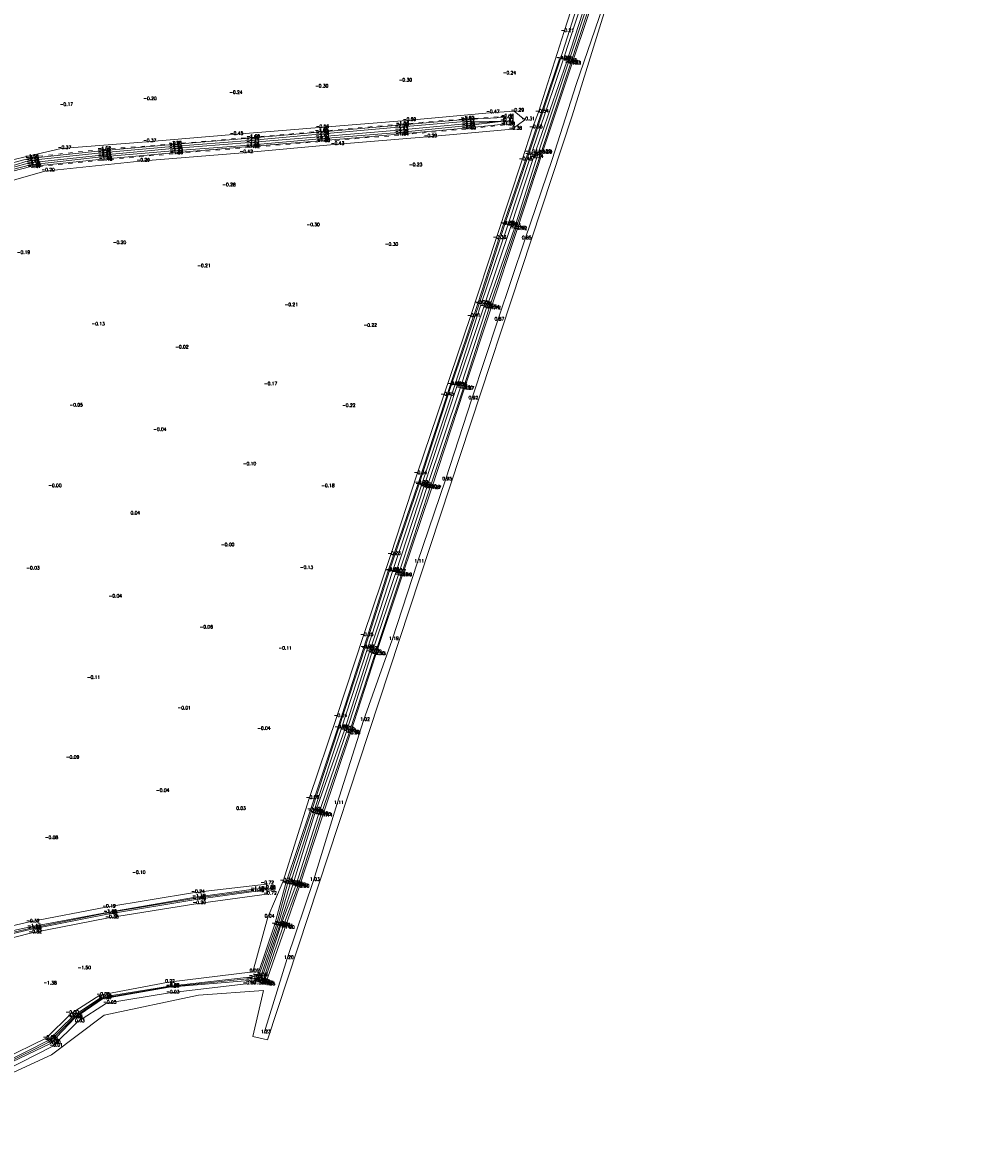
# Model space of a CAD drawing. Header units: metres. Extents: x 102665 to 103901, y 415762 to 419767.
# Tile 39 of 93: x 103369 to 103668, y 418172 to 418521. Entities that reach past the tile are written whole.
import ezdxf

# ---------------------------------------------------------------- set-up
doc = ezdxf.new("R2010")
doc.units = ezdxf.units.M
doc.header["$MEASUREMENT"] = 0
doc.linetypes.add('DGN Style 5', pattern=[3.099898, 1.328528, -1.77137])
for name, color, linetype, lineweight in [('DTM-Bodemsloot', 162, 'Continuous', 0), ('DTM-Hoogtecijfer', 7, 'Continuous', 0), ('DTM_27-12-2009_terrestrisch', 97, 'Continuous', 0), ('DTM_hoogtelijn', 251, 'DGN Style 5', 0), ('DTM_talud', 94, 'Continuous', 0)]:
    doc.layers.add(name, color=color, linetype=linetype, lineweight=lineweight)
doc.styles.get("Standard").update_dxf_attribs({"font": 'txt.shx'})

msp = doc.modelspace()

# ---------------------------------------------------------------- linework, layer by layer
at = {"layer": 'DTM-Bodemsloot'}
for points in [[(103441.8, 418223.33, -1.63), (103447.86, 418240.93, -1.61), (103451.26, 418253.61, -1.49), (103458.77, 418276.22, -1.39), (103467.21, 418302.1, -1.51), (103475.33, 418326.84, -1.44), (103482.97, 418350.97, -1.35), (103492.09, 418377.6, -1.32), (103502.27, 418408.72, -1.41), (103510.83, 418433.8, -1.41), (103518.83, 418458.53, -1.33), (103526.13, 418480.1, -1.34), (103536.09, 418509.83, -1.3), (103545.9, 418540.94, -1.06)], [(103442.36, 418223.08, -1.67), (103448.29, 418240.72, -1.68), (103452.17, 418253.67, -1.99), (103459.41, 418275.81, -2.09), (103468, 418301.73, -1.9), (103476.05, 418326.48, -1.92), (103483.88, 418350.65, -1.85), (103492.88, 418377.49, -1.81), (103503.25, 418408.57, -1.94), (103511.38, 418433.52, -1.78), (103519.74, 418458.23, -1.89), (103526.9, 418479.89, -1.81), (103536.93, 418509.58, -1.99), (103547.04, 418540.65, -1.87)], [(103442.82, 418222.89, -1.96), (103448.8, 418240.57, -1.71), (103452.9, 418253.34, -2.13), (103459.82, 418275.46, -2.24), (103469.03, 418301.39, -2.3), (103476.72, 418325.69, -2.3), (103484.93, 418350.35, -2.27), (103493.66, 418376.95, -2.24), (103504.01, 418408.41, -2.26), (103512.25, 418432.89, -2.28), (103520.68, 418457.85, -2.23), (103527.7, 418479.25, -2.24), (103538.08, 418509.08, -2.18), (103548.11, 418540.12, -2.27)], [(103443.4, 418222.62, -1.69), (103449.12, 418240.49, -1.73), (103453.83, 418253.09, -1.89), (103460.87, 418275.2, -1.99), (103469.64, 418300.92, -1.95), (103477.47, 418325.37, -2.02), (103485.69, 418349.45, -1.95), (103494.53, 418376.74, -2), (103504.98, 418407.59, -1.91), (103513.15, 418432.52, -2.07), (103521.72, 418457.02, -1.76), (103529.19, 418480.58, -2.5), (103538.48, 418508.52, -1.86), (103548.72, 418539.56, -1.85)], [(103443.85, 418222.55, -1.66), (103449.84, 418240.23, -1.62), (103454.54, 418252.78, -1.4), (103461.66, 418274.95, -1.63), (103470.45, 418300.5, -1.42), (103478.41, 418324.91, -1.5), (103486.52, 418349.25, -1.44), (103495.54, 418376.56, -1.36), (103505.86, 418407.37, -1.5), (103513.98, 418432.44, -1.54), (103522.23, 418457.03, -1.47), (103530.07, 418480.76, -1.52), (103539.17, 418508.31, -1.53), (103549.4, 418539.24, -1.43)], [(103444.36, 418222.24, -1.36), (103450.41, 418239.82, -1.2), (103454.95, 418252.62, -0.9), (103462.13, 418274.71, -1.14), (103470.76, 418300.28, -0.99), (103478.71, 418324.83, -1.15), (103486.88, 418349.31, -1.19), (103495.99, 418376.37, -1.07), (103506.17, 418407.23, -1.07), (103514.45, 418432.21, -1.12), (103522.61, 418456.87, -1.12), (103530.43, 418480.61, -1.09), (103539.58, 418508.22, -1.11), (103549.93, 418539.15, -0.84)], [(103347.8, 418471.35, -2.33), (103347.8, 418471.35, -2.33), (103351.74, 418471.99, -2.27), (103365.82, 418476.08, -2.25), (103371.18, 418477.54, -2.45), (103393.46, 418479.95, -2.36), (103415.54, 418482.01, -2.38), (103439.49, 418483.86, -2.42), (103461.07, 418485.62, -2.4), (103485.68, 418487.72, -2.42), (103506.45, 418489.65, -2.36), (103518.43, 418490.47, -2.37)], [(103348.32, 418472.07, -2.22), (103348.32, 418472.07, -2.22), (103351.57, 418472.62, -2.17), (103365.72, 418476.69, -2.26), (103371.04, 418478.31, -2.38), (103393.4, 418480.65, -2.34), (103415.55, 418482.62, -2.31), (103439.47, 418484.55, -2.27), (103461.11, 418486.46, -2.38), (103485.64, 418488.63, -2.25), (103506.31, 418490.43, -2.27), (103518.43, 418490.47, -2.37), (103506.44, 418489.08, -2.25), (103485.78, 418486.98, -2.22), (103461.21, 418485.05, -2.24), (103439.45, 418483.07, -2.22), (103415.68, 418481.32, -2.23), (103393.53, 418479.43, -2.24), (103371.44, 418476.96, -2.28), (103365.83, 418475.46, -2.15), (103351.87, 418471.62, -2.2), (103347.83, 418470.83, -2.21), (103347.83, 418470.83, -2.21)], [(103275.2, 418194.5, -1.21), (103276.22, 418193.4, -1.26), (103277.84, 418193.57, -1.27), (103280.04, 418194.33, -1.3), (103282.72, 418196.11, -1.31), (103295.95, 418204.74, -1.41), (103315.53, 418217.7, -1.49), (103329.54, 418225.78, -1.63), (103344.25, 418232.3, -1.62), (103356.64, 418236.43, -1.66), (103371.67, 418239.86, -1.56), (103395.25, 418244.69, -1.2), (103422.81, 418249.18, -1.57), (103440.81, 418251.57, -1.3)], [(103441.8, 418223.33, -1.63), (103441.52, 418223.89, -1.56), (103439.7, 418224.27, -1.35), (103414.56, 418221.64, -1.13), (103393.66, 418218.16, -1.37), (103385.01, 418212.29, -1.35), (103377.35, 418204.56, -1.33), (103363.33, 418197.65, -1.32), (103352.86, 418195.96, -1.29), (103338.35, 418195.48, -1.45), (103328.11, 418193.45, -1.36), (103319.42, 418188.7, -1.23), (103296.03, 418173.72, -1.21), (103294.07, 418172.37, -1.13)]]:
    msp.add_polyline3d(points, dxfattribs=at)
at = {"layer": 'DTM_27-12-2009_terrestrisch'}
msp.add_polyline3d([(103356.54, 418190.72, 0), (103377.92, 418200.51, 0), (103394.29, 418212.87, 0), (103423.6, 418219.04, 0), (103443.83, 418220.53, 0), (103440.56, 418206.23, 0), (103445.11, 418205.19, 0), (103539.74, 418492.21, 0), (103667.84, 418904.46, 0)], dxfattribs=at)
at = {"layer": 'DTM_hoogtelijn'}
msp.add_polyline3d([(103370.85, 418479.28, -1.56), (103393.32, 418481.71, -1.52), (103415.31, 418483.39, -1.55), (103439.6, 418485.47, -1.59), (103460.86, 418487.28, -1.65), (103485.96, 418489.57, -1.56), (103506.12, 418491.2, -1.63), (103518.68, 418491.93, -1.41), (103518.64, 418490.64, -1.41), (103518.83, 418489.36, -1.38), (103506.75, 418488.08, -1.55), (103485.89, 418486.16, -1.64), (103461.39, 418484.15, -1.59), (103439.58, 418482.36, -1.52), (103415.82, 418480.38, -1.59), (103393.73, 418478.4, -1.48), (103371.66, 418476.16, -1.67)], dxfattribs=at)
at = {"layer": 'DTM_talud'}
for points in [[(103590.44, 418655.38, 0.73), (103588.39, 418649.08, 0.71), (103580.72, 418624.46, 0.72), (103572.88, 418598.92, 0.74), (103565.19, 418575.06, 0.75), (103557.23, 418550.69, 0.84), (103549.23, 418525.98, 0.86), (103540.94, 418501.92, 0.83), (103533.51, 418478.66, 0.89), (103525.09, 418453.96, 0.85), (103516.61, 418428.7, 0.87), (103508.54, 418404.24, 0.92), (103500.37, 418379.08, 0.95), (103491.7, 418353.53, 1.11), (103483.84, 418329.48, 1.19), (103474.87, 418304.41, 1.02), (103466.77, 418278.57, 1.1), (103459.32, 418254.71, 1.03), (103451.21, 418230.45, 1.2), (103444.05, 418207.38, 1.23)], [(103362.76, 418199.14, -0.14), (103376.28, 418205.67, -0.08), (103384.08, 418213.42, 0), (103392.99, 418219.04, -0.08), (103414.29, 418223.07, 0.22), (103440.52, 418226.3, 0.05), (103445.21, 418243.31, 0.04), (103449.93, 418254.46, -0.35), (103458.02, 418280.17, -0.06), (103466.66, 418305.59, -0.24), (103474.88, 418330.74, -0.25), (103483.35, 418355.94, -0.23), (103491.6, 418381.03, -0.34), (103499.87, 418405.42, -0.45), (103508.14, 418429.87, -0.41), (103516.13, 418454.11, -0.36), (103524.24, 418478.48, -0.46), (103527.43, 418488.46, -0.55), (103529.32, 418493.29, -0.54), (103537.2, 418518.35, -0.21), (103545.29, 418543.54, -0.25)], [(103442.01, 418225.15, -1.58), (103447.32, 418241.11, -1.41), (103450.75, 418253.82, -0.89), (103458.41, 418276.59, -1.02), (103466.89, 418302.11, -0.99), (103475.02, 418327.02, -0.97), (103482.53, 418350.84, -0.86), (103491.87, 418378.02, -0.99), (103501.88, 418408.74, -0.91), (103510.46, 418433.93, -1.05), (103518.43, 418458.56, -0.92), (103526.03, 418480.86, -1.11), (103535.79, 418509.91, -1.04)], [(103355.05, 418476.04, -0.19), (103380.96, 418482, -0.37), (103407.45, 418484.14, -0.37), (103434.44, 418486.37, -0.45), (103461.09, 418488.5, -0.56), (103488.15, 418490.73, -0.59), (103514.03, 418493.14, -0.47), (103521.68, 418493.62, -0.29), (103525.03, 418490.92, -0.31), (103521.05, 418488.03, -0.38), (103494.66, 418485.63, -0.29), (103465.81, 418483.29, -0.43), (103437.46, 418480.72, -0.42), (103405.44, 418478.07, -0.29), (103375.88, 418475.03, -0.2), (103348.03, 418467.03, -0.24)], [(103365.52, 418477.42, -1.97), (103370.92, 418478.9, -2.06), (103393.27, 418481.31, -2.05), (103415.56, 418483.25, -2.01), (103439.46, 418485.21, -1.98), (103461.05, 418487.11, -1.99), (103485.94, 418489.24, -1.98), (103506.29, 418491, -2.03), (103518.44, 418491.61, -2.06), (103518.43, 418490.47, -2.37), (103518.6, 418489.58, -1.99), (103506.38, 418488.36, -2.02), (103485.81, 418486.45, -1.99), (103461.46, 418484.4, -1.99), (103439.48, 418482.63, -1.99), (103415.8, 418480.68, -1.91), (103393.7, 418478.69, -1.96), (103371.59, 418476.41, -1.99), (103365.93, 418475.02, -1.93)], [(103356.28, 418234.49, -0.65), (103371.89, 418238.45, -0.82), (103395.72, 418243.07, -0.36), (103422.82, 418247.48, -0.2), (103444.82, 418250.4, -0.72), (103444.78, 418253.6, -0.63), (103422.43, 418250.93, -0.24), (103394.81, 418246.36, -0.19), (103371.17, 418241.8, -0.32), (103356.21, 418238.41, -0.64)], [(103356.51, 418235.98, -1.6), (103371.74, 418239.59, -1.53), (103395.33, 418244.18, -1.4), (103422.86, 418248.82, -1.4), (103440.88, 418251.25, -1.13), (103444.46, 418251.74, -0.9), (103444.51, 418252.27, -0.85), (103440.84, 418251.95, -1.16), (103422.73, 418249.55, -1.38), (103395.15, 418244.79, -1.45), (103371.47, 418240.3, -1.47), (103356.48, 418237.06, -1.57)], [(103363.22, 418198.01, -1.3), (103376.97, 418204.95, -1.29), (103384.72, 418212.52, -1.23), (103393.52, 418218.47, -1.19), (103414.62, 418221.84, -0.89), (103440.34, 418224.82, -1.19), (103442.01, 418225.15, -1.58)], [(103440.87, 418222.56, -1.33), (103439.41, 418223.66, -1.18), (103414.56, 418221.51, -1.21), (103393.79, 418217.97, -1.36), (103385.22, 418212.06, -1.33), (103377.71, 418204.1, -1.3), (103363.41, 418197.28, -1.29)], [(103438.42, 418222.55, -0.09), (103414.62, 418219.75, -0.03), (103395.04, 418216.54, -0.05), (103386.09, 418210.82, 0.03), (103378.38, 418203.23, -0.01), (103363.61, 418195.69, -0.09)]]:
    msp.add_polyline3d(points, dxfattribs=at)

# ---------------------------------------------------------------- texts
at = {"layer": 'DTM-Hoogtecijfer', "linetype": 'Continuous', "lineweight": 0}
for s, p in [('-0.21', (103536.2, 418518.26)), ('-1.04', (103534.79, 418509.82)), ('-1.30', (103535.09, 418509.74)), ('-1.99', (103535.93, 418509.49)), ('-2.18', (103537.08, 418508.99)), ('-1.86', (103537.48, 418508.43)), ('-1.53', (103538.17, 418508.22)), ('-1.11', (103538.58, 418508.13)), ('-0.30', (103485.87, 418502.84)), ('-0.24', (103518.2, 418505.05)), ('-0.24', (103433.22, 418499.01)), ('-0.30', (103459.87, 418500.99)), ('-0.17', (103380.56, 418495.27)), ('-0.20', (103406.53, 418497.1)), ('-0.47', (103513.03, 418493.05)), ('-2.06', (103517.44, 418491.52)), ('-1.41', (103517.68, 418491.84)), ('-0.29', (103520.68, 418493.53)), ('-0.54', (103528.32, 418493.2)), ('-0.56', (103460.09, 418488.4)), ('-2.25', (103484.64, 418488.54)), ('-1.98', (103484.94, 418489.15)), ('-1.56', (103484.96, 418489.47)), ('-0.59', (103487.15, 418490.64)), ('-1.63', (103505.12, 418491.1)), ('-2.03', (103505.29, 418490.91)), ('-2.27', (103505.31, 418490.34)), ('-2.02', (103505.38, 418488.27)), ('-2.25', (103505.44, 418488.99)), ('-2.36', (103505.45, 418489.56)), ('-1.55', (103505.75, 418487.99)), ('-2.37', (103517.43, 418490.38)), ('-2.37', (103517.43, 418490.38)), ('-2.37', (103517.43, 418490.38)), ('-1.99', (103517.6, 418489.48)), ('-1.41', (103517.64, 418490.54)), ('-1.38', (103517.83, 418489.26)), ('-0.38', (103520.05, 418487.93)), ('-0.31', (103524.03, 418490.82)), ('-0.55', (103526.43, 418488.36)), ('-0.45', (103433.44, 418486.28)), ('-1.98', (103438.46, 418485.11)), ('-2.27', (103438.47, 418484.46)), ('-1.60', (103438.6, 418485.37)), ('-1.65', (103459.86, 418487.19)), ('-1.99', (103460.05, 418487.02)), ('-2.40', (103460.07, 418485.53)), ('-2.38', (103460.11, 418486.36)), ('-2.24', (103460.21, 418484.96)), ('-2.42', (103484.68, 418487.62)), ('-2.22', (103484.78, 418486.89)), ('-1.99', (103484.81, 418486.36)), ('-1.64', (103484.89, 418486.07)), ('-0.29', (103493.66, 418485.54)), ('-0.37', (103379.96, 418481.9)), ('-2.05', (103392.27, 418481.22)), ('-1.52', (103392.32, 418481.61)), ('-0.37', (103406.45, 418484.05)), ('-1.55', (103414.31, 418483.3)), ('-2.38', (103414.54, 418481.91)), ('-2.31', (103414.55, 418482.52)), ('-2.01', (103414.56, 418483.16)), ('-2.23', (103414.68, 418481.23)), ('-2.22', (103438.45, 418482.98)), ('-1.99', (103438.48, 418482.54)), ('-2.42', (103438.49, 418483.77)), ('-1.52', (103438.58, 418482.27)), ('-1.60', (103460.39, 418484.06)), ('-1.99', (103460.46, 418484.3)), ('-0.43', (103464.81, 418483.2)), ('-1.56', (103369.85, 418479.19)), ('-2.06', (103369.92, 418478.81)), ('-2.38', (103370.04, 418478.22)), ('-2.45', (103370.19, 418477.44)), ('-2.34', (103392.4, 418480.56)), ('-2.36', (103392.47, 418479.86)), ('-2.24', (103392.53, 418479.33)), ('-1.96', (103392.7, 418478.6)), ('-1.48', (103392.73, 418478.3)), ('-0.29', (103404.44, 418477.98)), ('-1.91', (103414.8, 418480.59)), ('-1.59', (103414.82, 418480.29)), ('-0.42', (103436.46, 418480.63)), ('-0.46', (103523.24, 418478.39)), ('-1.11', (103525.03, 418480.76)), ('-1.34', (103525.13, 418480.01)), ('-1.81', (103525.9, 418479.79)), ('-2.24', (103526.7, 418479.16)), ('-2.50', (103528.19, 418480.48)), ('-1.52', (103529.07, 418480.67)), ('-1.09', (103529.43, 418480.52)), ('-2.28', (103370.44, 418476.87)), ('-1.99', (103370.59, 418476.32)), ('-1.67', (103370.66, 418476.07)), ('-0.20', (103374.88, 418474.94)), ('-0.23', (103489.06, 418476.56)), ('-0.28', (103431.07, 418470.33)), ('-0.30', (103457.21, 418457.91)), ('-0.92', (103517.43, 418458.47)), ('-1.33', (103517.83, 418458.44)), ('-1.89', (103518.74, 418458.14)), ('-2.23', (103519.68, 418457.75)), ('-1.76', (103520.72, 418456.93)), ('-1.47', (103521.23, 418456.94)), ('-1.12', (103521.61, 418456.78)), ('-0.36', (103515.13, 418454.01)), ('0.85', (103524.09, 418453.86)), ('-0.20', (103397.04, 418452.38)), ('-0.30', (103481.56, 418451.85)), ('-0.19', (103367.22, 418449.31)), ('-0.21', (103423.29, 418445.17)), ('-0.21', (103450.42, 418433.07)), ('-1.05', (103509.46, 418433.84)), ('-1.41', (103509.83, 418433.7)), ('-1.78', (103510.38, 418433.43)), ('-2.28', (103511.25, 418432.8)), ('-2.07', (103512.15, 418432.43)), ('-1.54', (103512.98, 418432.34)), ('-1.12', (103513.45, 418432.11)), ('-0.41', (103507.14, 418429.77)), ('0.87', (103515.61, 418428.61)), ('-0.13', (103390.43, 418427.11)), ('-0.22', (103474.95, 418426.7)), ('-0.02', (103416.44, 418419.92)), ('-0.17', (103443.99, 418408.51)), ('-0.91', (103500.88, 418408.65)), ('-1.41', (103501.27, 418408.63)), ('-1.94', (103502.25, 418408.48)), ('-2.26', (103503.01, 418408.31)), ('-0.45', (103498.87, 418405.33)), ('-1.91', (103503.98, 418407.5)), ('-1.50', (103504.86, 418407.28)), ('-1.07', (103505.17, 418407.14)), ('-0.05', (103383.58, 418401.92)), ('-0.22', (103468.28, 418401.78)), ('0.92', (103507.54, 418404.15)), ('-0.04', (103409.59, 418394.31)), ('-0.10', (103437.43, 418383.66)), ('-0.34', (103490.6, 418380.93)), ('-0.00', (103376.99, 418376.89)), ('-0.18', (103461.82, 418376.88)), ('-0.99', (103490.87, 418377.92)), ('-1.32', (103491.09, 418377.51)), ('-1.81', (103491.88, 418377.39)), ('-2.24', (103492.67, 418376.86)), ('-2.00', (103493.53, 418376.65)), ('-1.36', (103494.54, 418376.47)), ('-1.07', (103494.99, 418376.28)), ('0.95', (103499.37, 418378.99)), ('0.04', (103402.54, 418368.4)), ('-0.00', (103430.66, 418358.53)), ('-0.23', (103482.35, 418355.85)), ('1.11', (103490.7, 418353.44)), ('-0.03', (103370.18, 418351.29)), ('-0.13', (103455.15, 418351.46)), ('-0.85', (103481.53, 418350.74)), ('-1.35', (103481.97, 418350.87)), ('-1.85', (103482.88, 418350.55)), ('-2.27', (103483.93, 418350.26)), ('-1.95', (103484.69, 418349.36)), ('-1.44', (103485.52, 418349.16)), ('-1.19', (103485.88, 418349.21)), ('-0.04', (103395.76, 418342.59)), ('-0.06', (103424.02, 418332.97)), ('-0.25', (103473.88, 418330.65)), ('1.19', (103482.84, 418329.39)), ('-0.11', (103448.52, 418326.4)), ('-0.96', (103474.02, 418326.93)), ('-1.44', (103474.33, 418326.74)), ('-1.92', (103475.05, 418326.38)), ('-2.30', (103475.72, 418325.6)), ('-2.02', (103476.47, 418325.28)), ('-1.50', (103477.41, 418324.82)), ('-1.15', (103477.71, 418324.74)), ('-0.11', (103388.99, 418317.33)), ('-0.01', (103417.15, 418307.84)), ('-0.24', (103465.67, 418305.5)), ('1.02', (103473.87, 418304.32)), ('-0.04', (103441.93, 418301.51)), ('-0.99', (103465.89, 418302.02)), ('-1.51', (103466.21, 418302.01)), ('-1.90', (103467, 418301.64)), ('-2.30', (103468.03, 418301.29)), ('-1.95', (103468.64, 418300.82)), ('-1.42', (103469.45, 418300.41)), ('-0.98', (103469.76, 418300.18)), ('-0.09', (103382.47, 418292.54)), ('-0.04', (103410.46, 418282.22)), ('-0.06', (103457.02, 418280.08)), ('0.03', (103435.36, 418276.65)), ('-1.02', (103457.41, 418276.49)), ('-1.39', (103457.77, 418276.13)), ('-2.09', (103458.41, 418275.72)), ('-2.24', (103458.83, 418275.37)), ('1.11', (103465.77, 418278.48)), ('-1.99', (103459.87, 418275.11)), ('-1.63', (103460.66, 418274.85)), ('-1.14', (103461.13, 418274.61)), ('-0.08', (103375.91, 418267.59)), ('-0.10', (103403.07, 418256.77)), ('-0.35', (103448.93, 418254.37)), ('1.03', (103458.32, 418254.62)), ('-0.24', (103421.44, 418250.84)), ('-1.30', (103439.81, 418251.48)), ('-1.16', (103439.84, 418251.86)), ('-1.13', (103439.88, 418251.16)), ('-0.72', (103442.96, 418253.6)), ('-0.90', (103443.46, 418251.65)), ('-0.85', (103443.51, 418252.18)), ('-0.89', (103449.75, 418253.73)), ('-1.49', (103450.26, 418253.51)), ('-1.99', (103451.17, 418253.58)), ('-2.13', (103451.9, 418253.25)), ('-1.89', (103452.83, 418252.99)), ('-1.40', (103453.54, 418252.69)), ('-0.90', (103453.95, 418252.53)), ('-1.38', (103421.73, 418249.46)), ('-1.58', (103421.81, 418249.08)), ('-0.20', (103421.82, 418247.39)), ('-1.40', (103421.86, 418248.72)), ('-0.72', (103443.82, 418250.31)), ('-0.19', (103393.81, 418246.27)), ('-1.45', (103394.15, 418244.69)), ('-1.20', (103394.25, 418244.59)), ('-1.40', (103394.33, 418244.08)), ('-0.32', (103370.17, 418241.71)), ('-0.36', (103394.72, 418242.97)), ('0.04', (103444.21, 418243.21)), ('-1.41', (103446.32, 418241.02)), ('-1.62', (103446.86, 418240.83)), ('-1.68', (103447.29, 418240.63)), ('-1.71', (103447.8, 418240.48)), ('-1.73', (103448.12, 418240.39)), ('-1.47', (103370.47, 418240.21)), ('-1.56', (103370.67, 418239.77)), ('-1.53', (103370.74, 418239.5)), ('-0.82', (103370.89, 418238.35)), ('-1.63', (103448.84, 418240.14)), ('-1.20', (103449.41, 418239.73)), ('1.20', (103450.21, 418230.36)), ('-1.50', (103386.1, 418227.17)), ('0.22', (103413.29, 418222.98)), ('-1.18', (103438.41, 418223.57)), ('-1.35', (103438.7, 418224.17)), ('-1.19', (103439.34, 418224.73)), ('0.05', (103439.52, 418226.21)), ('-1.56', (103440.52, 418223.8)), ('-1.63', (103440.8, 418223.24)), ('-1.63', (103440.8, 418223.24)), ('-1.58', (103441.01, 418225.05)), ('-1.58', (103441.01, 418225.05)), ('-1.67', (103441.36, 418222.98)), ('-1.38', (103375.49, 418222.43)), ('-1.13', (103413.56, 418221.54)), ('-1.21', (103413.56, 418221.42)), ('-0.89', (103413.62, 418221.74)), ('-0.03', (103413.63, 418219.66)), ('-0.09', (103437.42, 418222.46)), ('-1.33', (103439.87, 418222.47)), ('-1.96', (103441.82, 418222.8)), ('-1.69', (103442.4, 418222.53)), ('-1.66', (103442.85, 418222.46)), ('-1.36', (103443.36, 418222.15)), ('-0.08', (103391.99, 418218.95)), ('-1.19', (103392.52, 418218.38)), ('-1.37', (103392.66, 418218.07)), ('-1.37', (103392.79, 418217.88)), ('-0.05', (103394.04, 418216.45)), ('-0.00', (103382.38, 418213.33)), ('-1.23', (103383.03, 418212.43)), ('-1.35', (103383.31, 418212.2)), ('-1.33', (103383.52, 418211.96)), ('0.03', (103385.27, 418210.73)), ('-0.08', (103375.28, 418205.57)), ('1.23', (103443.06, 418207.28)), ('-1.29', (103375.97, 418204.85)), ('-1.34', (103376.35, 418204.46)), ('-1.30', (103376.71, 418204)), ('-0.01', (103377.38, 418203.14))]:
    msp.add_text(s, height=1, dxfattribs=at).set_placement(p)

doc.saveas('drawing.dxf')
